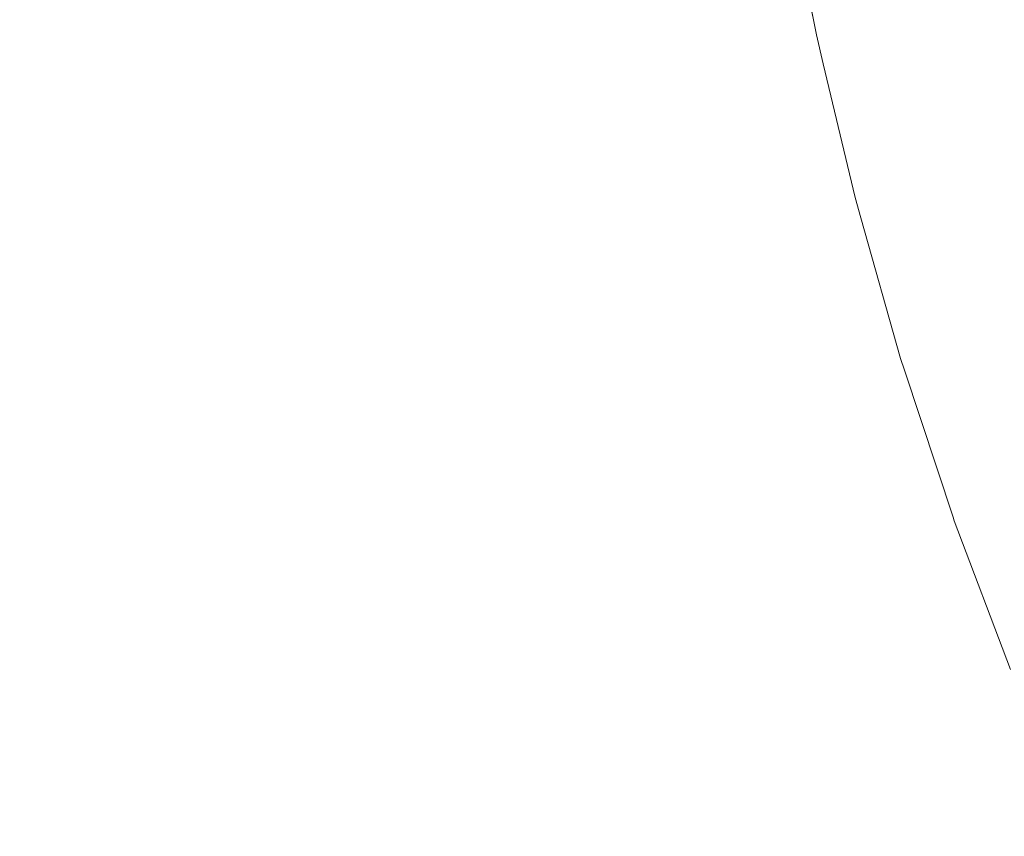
# Model space of a CAD drawing. Header units: centimetres. Extents: x -26 to 27.3, y -25.3 to -23.5.
# Tile 65 of 200: x -8.1266 to -8.0766, y -24.8427 to -24.8013. Entities that reach past the tile are written whole.
import ezdxf

# ---------------------------------------------------------------- set-up
doc = ezdxf.new("R2010")
doc.units = ezdxf.units.CM
doc.header["$LTSCALE"] = 2.54
doc.layers.add('Lucido design-1', color=7, linetype='Continuous')

# ---------------------------------------------------------------- blocks, each defined once
blk = doc.blocks.new('Gruppo-4-1')
at = {"color": 7, "linetype": 'Continuous', "lineweight": 9}
blk.add_3dface([(-25.890647, -23.559888, -349.282667), (-25.890647, -25.159888, -349.282667), (27.209353, -25.159888, -349.282667), (27.209353, -23.559888, -349.282667)], dxfattribs=at)
for points, invisible_edges in [([(-8.083135, -24.801372, -349.757992), (-8.084723, -24.793166, -349.757992), (-8.083645, -24.792981, -349.754038), (-8.082067, -24.801142, -349.754038)], 15), ([(-8.08606, -24.802003, -349.778192), (-8.087671, -24.793671, -349.778192), (-8.087409, -24.793626, -349.774117), (-8.0858, -24.801947, -349.774117)], 15), ([(-8.0858, -24.801947, -349.774117), (-8.087409, -24.793626, -349.774117), (-8.086983, -24.793553, -349.770053), (-8.085377, -24.801856, -349.770053)], 15), ([(-8.085377, -24.801856, -349.770053), (-8.086983, -24.793553, -349.770053), (-8.086393, -24.793452, -349.766006), (-8.084792, -24.801729, -349.766006)], 15), ([(-8.084792, -24.801729, -349.766006), (-8.086393, -24.793452, -349.766006), (-8.085639, -24.793323, -349.761983), (-8.084044, -24.801568, -349.761983)], 15), ([(-8.084044, -24.801568, -349.761983), (-8.085639, -24.793323, -349.761983), (-8.084723, -24.793166, -349.757992), (-8.083135, -24.801372, -349.757992)], 15), ([(-8.089445, -24.802732, -350.00838), (-8.091084, -24.794256, -350.00838), (-8.090143, -24.794095, -350.004477), (-8.088511, -24.802531, -350.004477)], 15), ([(-8.088511, -24.802531, -350.004477), (-8.090143, -24.794095, -350.004477), (-8.089358, -24.79396, -350.000543), (-8.087733, -24.802363, -350.000543)], 15), ([(-8.087733, -24.802363, -350.000543), (-8.089358, -24.79396, -350.000543), (-8.08873, -24.793853, -349.996586), (-8.08711, -24.802229, -349.996586)], 15), ([(-8.08711, -24.802229, -349.996586), (-8.08873, -24.793853, -349.996586), (-8.088259, -24.793772, -349.992612), (-8.086643, -24.802128, -349.992612)], 15), ([(-8.086643, -24.802128, -349.992612), (-8.088259, -24.793772, -349.992612), (-8.087945, -24.793718, -349.988627), (-8.086332, -24.802061, -349.988627)], 15), ([(-8.086332, -24.802061, -349.988627), (-8.087945, -24.793718, -349.988627), (-8.087789, -24.793691, -349.984639), (-8.086177, -24.802028, -349.984639)], 15), ([(-8.087394, -24.795635, -349.982667), (-8.086158, -24.802024, -349.982667), (-8.086177, -24.802028, -349.984639), (-8.087789, -24.793691, -349.984639)], 14), ([(-8.086157, -24.802024, -349.782122), (-8.087769, -24.793688, -349.782122), (-8.087671, -24.793671, -349.778192), (-8.08606, -24.802003, -349.778192)], 15), ([(-8.087769, -24.793688, -349.782122), (-8.086157, -24.802024, -349.782122), (-8.086158, -24.802024, -349.782667), (-8.087394, -24.795635, -349.782667)], 11), ([(-8.091773, -24.803234, -350.01607), (-8.093431, -24.794659, -350.01607), (-8.092181, -24.794444, -350.012247), (-8.090533, -24.802967, -350.012247)], 15), ([(-8.090533, -24.802967, -350.012247), (-8.092181, -24.794444, -350.012247), (-8.091084, -24.794256, -350.00838), (-8.089445, -24.802732, -350.00838)], 15), ([(-8.094706, -24.803866, -350.02356), (-8.096388, -24.795166, -350.02356), (-8.094834, -24.794899, -350.019843), (-8.093165, -24.803534, -350.019843)], 15), ([(-8.093165, -24.803534, -350.019843), (-8.094834, -24.794899, -350.019843), (-8.093431, -24.794659, -350.01607), (-8.091773, -24.803234, -350.01607)], 15), ([(-8.098228, -24.804625, -350.030801), (-8.099939, -24.795775, -350.030801), (-8.098091, -24.795458, -350.027215), (-8.096394, -24.80423, -350.027215)], 15), ([(-8.096394, -24.80423, -350.027215), (-8.098091, -24.795458, -350.027215), (-8.096388, -24.795166, -350.02356), (-8.094706, -24.803866, -350.02356)], 15), ([(-8.102319, -24.805507, -350.037741), (-8.104065, -24.796482, -350.037741), (-8.101931, -24.796116, -350.034311), (-8.100204, -24.805051, -350.034311)], 15), ([(-8.100204, -24.805051, -350.034311), (-8.101931, -24.796116, -350.034311), (-8.099939, -24.795775, -350.030801), (-8.098228, -24.804625, -350.030801)], 15), ([(-8.086158, -24.802024, -349.982667), (-8.087394, -24.795635, -349.982667), (-8.087394, -24.795635, -349.782667), (-8.086158, -24.802024, -349.782667)], 10), ([(-8.104571, -24.805992, -350.041082), (-8.106335, -24.796871, -350.041082), (-8.104065, -24.796482, -350.037741), (-8.102319, -24.805507, -350.037741)], 15), ([(-8.106993, -24.806514, -350.044379), (-8.108777, -24.79729, -350.044379), (-8.106335, -24.796871, -350.041082), (-8.104571, -24.805992, -350.041082)], 15), ([(-8.10951, -24.807057, -350.047528), (-8.111314, -24.797725, -350.047528), (-8.108777, -24.79729, -350.044379), (-8.106993, -24.806514, -350.044379)], 15), ([(-8.112152, -24.807626, -350.050572), (-8.113979, -24.798182, -350.050572), (-8.111314, -24.797725, -350.047528), (-8.10951, -24.807057, -350.047528)], 15), ([(-8.114917, -24.808222, -350.053507), (-8.116766, -24.79866, -350.053507), (-8.113979, -24.798182, -350.050572), (-8.112152, -24.807626, -350.050572)], 15), ([(-8.117799, -24.808843, -350.056326), (-8.119672, -24.799158, -350.056326), (-8.116766, -24.79866, -350.053507), (-8.114917, -24.808222, -350.053507)], 15), ([(-8.120793, -24.809488, -350.059026), (-8.122691, -24.799676, -350.059026), (-8.119672, -24.799158, -350.056326), (-8.117799, -24.808843, -350.056326)], 15), ([(-8.123896, -24.810157, -350.061601), (-8.125819, -24.800212, -350.061601), (-8.122691, -24.799676, -350.059026), (-8.120793, -24.809488, -350.059026)], 15), ([(-8.076033, -24.808159, -349.742473), (-8.077914, -24.800247, -349.742473), (-8.076221, -24.799882, -349.738739), (-8.074357, -24.807722, -349.738739)], 15), ([(-8.127102, -24.810848, -350.064046), (-8.129052, -24.800767, -350.064046), (-8.125819, -24.800212, -350.061601), (-8.123896, -24.810157, -350.061601)], 15), ([(-8.078928, -24.808913, -349.75013), (-8.080839, -24.800877, -349.75013), (-8.079454, -24.800579, -349.746272), (-8.077557, -24.808556, -349.746272)], 15), ([(-8.077557, -24.808556, -349.746272), (-8.079454, -24.800579, -349.746272), (-8.077914, -24.800247, -349.742473), (-8.076033, -24.808159, -349.742473)], 15), ([(-8.080143, -24.809229, -349.754038), (-8.082067, -24.801142, -349.754038), (-8.080839, -24.800877, -349.75013), (-8.078928, -24.808913, -349.75013)], 15), ([(-8.082841, -24.809931, -349.766006), (-8.084792, -24.801729, -349.766006), (-8.084044, -24.801568, -349.761983), (-8.082101, -24.809739, -349.761983)], 15), ([(-8.082101, -24.809739, -349.761983), (-8.084044, -24.801568, -349.761983), (-8.083135, -24.801372, -349.757992), (-8.081201, -24.809504, -349.757992)], 15), ([(-8.081201, -24.809504, -349.757992), (-8.083135, -24.801372, -349.757992), (-8.082067, -24.801142, -349.754038), (-8.080143, -24.809229, -349.754038)], 15), ([(-8.085136, -24.810529, -349.996586), (-8.08711, -24.802229, -349.996586), (-8.086643, -24.802128, -349.992612), (-8.084673, -24.810409, -349.992612)], 15), ([(-8.084673, -24.810409, -349.992612), (-8.086643, -24.802128, -349.992612), (-8.086332, -24.802061, -349.988627), (-8.084366, -24.810328, -349.988627)], 15), ([(-8.084366, -24.810328, -349.988627), (-8.086332, -24.802061, -349.988627), (-8.086177, -24.802028, -349.984639), (-8.084212, -24.810289, -349.984639)], 15), ([(-8.086177, -24.802028, -349.984639), (-8.086158, -24.802024, -349.982667), (-8.085806, -24.803502, -349.982667)], 9), ([(-8.085806, -24.803502, -349.982667), (-8.084194, -24.810284, -349.982667), (-8.084212, -24.810289, -349.984639), (-8.086177, -24.802028, -349.984639)], 14), ([(-8.086158, -24.802024, -349.782667), (-8.085806, -24.803502, -349.782667), (-8.085806, -24.803502, -349.982667), (-8.086158, -24.802024, -349.982667)], 10), ([(-8.085806, -24.803502, -349.782667), (-8.086158, -24.802024, -349.782667), (-8.086157, -24.802024, -349.782122)], 10), ([(-8.084192, -24.810283, -349.782122), (-8.086157, -24.802024, -349.782122), (-8.08606, -24.802003, -349.778192), (-8.084097, -24.810258, -349.778192)], 15), ([(-8.086157, -24.802024, -349.782122), (-8.084192, -24.810283, -349.782122), (-8.084194, -24.810284, -349.782667), (-8.085806, -24.803502, -349.782667)], 11), ([(-8.084097, -24.810258, -349.778192), (-8.08606, -24.802003, -349.778192), (-8.0858, -24.801947, -349.774117), (-8.083839, -24.810191, -349.774117)], 15), ([(-8.083839, -24.810191, -349.774117), (-8.0858, -24.801947, -349.774117), (-8.085377, -24.801856, -349.770053), (-8.083421, -24.810082, -349.770053)], 15), ([(-8.083421, -24.810082, -349.770053), (-8.085377, -24.801856, -349.770053), (-8.084792, -24.801729, -349.766006), (-8.082841, -24.809931, -349.766006)], 15), ([(-8.087448, -24.811131, -350.00838), (-8.089445, -24.802732, -350.00838), (-8.088511, -24.802531, -350.004477), (-8.086523, -24.81089, -350.004477)], 15), ([(-8.086523, -24.81089, -350.004477), (-8.088511, -24.802531, -350.004477), (-8.087733, -24.802363, -350.000543), (-8.085752, -24.810689, -350.000543)], 15), ([(-8.085752, -24.810689, -350.000543), (-8.087733, -24.802363, -350.000543), (-8.08711, -24.802229, -349.996586), (-8.085136, -24.810529, -349.996586)], 15), ([(-8.089752, -24.811731, -350.01607), (-8.091773, -24.803234, -350.01607), (-8.090533, -24.802967, -350.012247), (-8.088524, -24.811411, -350.012247)], 15), ([(-8.088524, -24.811411, -350.012247), (-8.090533, -24.802967, -350.012247), (-8.089445, -24.802732, -350.00838), (-8.087448, -24.811131, -350.00838)], 15), ([(-8.092655, -24.812487, -350.02356), (-8.094706, -24.803866, -350.02356), (-8.093165, -24.803534, -350.019843), (-8.09113, -24.81209, -350.019843)], 15), ([(-8.09113, -24.81209, -350.019843), (-8.093165, -24.803534, -350.019843), (-8.091773, -24.803234, -350.01607), (-8.089752, -24.811731, -350.01607)], 15), ([(-8.084194, -24.810284, -349.982667), (-8.085806, -24.803502, -349.982667), (-8.085806, -24.803502, -349.782667), (-8.084194, -24.810284, -349.782667)], 10), ([(-8.094327, -24.812922, -350.027215), (-8.096394, -24.80423, -350.027215), (-8.094706, -24.803866, -350.02356), (-8.092655, -24.812487, -350.02356)], 15), ([(-8.098098, -24.813904, -350.034311), (-8.100204, -24.805051, -350.034311), (-8.098228, -24.804625, -350.030801), (-8.096142, -24.813395, -350.030801)], 15), ([(-8.096142, -24.813395, -350.030801), (-8.098228, -24.804625, -350.030801), (-8.096394, -24.80423, -350.027215), (-8.094327, -24.812922, -350.027215)], 15), ([(-8.100192, -24.814449, -350.037741), (-8.102319, -24.805507, -350.037741), (-8.100204, -24.805051, -350.034311), (-8.098098, -24.813904, -350.034311)], 15), ([(-8.102422, -24.81503, -350.041082), (-8.104571, -24.805992, -350.041082), (-8.102319, -24.805507, -350.037741), (-8.100192, -24.814449, -350.037741)], 15), ([(-8.104819, -24.815654, -350.044379), (-8.106993, -24.806514, -350.044379), (-8.104571, -24.805992, -350.041082), (-8.102422, -24.81503, -350.041082)], 15), ([(-8.107311, -24.816303, -350.047528), (-8.10951, -24.807057, -350.047528), (-8.106993, -24.806514, -350.044379), (-8.104819, -24.815654, -350.044379)], 15), ([(-8.109927, -24.816984, -350.050572), (-8.112152, -24.807626, -350.050572), (-8.10951, -24.807057, -350.047528), (-8.107311, -24.816303, -350.047528)], 15), ([(-8.112663, -24.817697, -350.053507), (-8.114917, -24.808222, -350.053507), (-8.112152, -24.807626, -350.050572), (-8.109927, -24.816984, -350.050572)], 15), ([(-8.115516, -24.818439, -350.056326), (-8.117799, -24.808843, -350.056326), (-8.114917, -24.808222, -350.053507), (-8.112663, -24.817697, -350.053507)], 15), ([(-8.076678, -24.816859, -349.75013), (-8.078928, -24.808913, -349.75013), (-8.077557, -24.808556, -349.746272), (-8.075323, -24.816444, -349.746272)], 15), ([(-8.075323, -24.816444, -349.746272), (-8.077557, -24.808556, -349.746272), (-8.076033, -24.808159, -349.742473), (-8.073817, -24.815983, -349.742473)], 15), ([(-8.118481, -24.819211, -350.059026), (-8.120793, -24.809488, -350.059026), (-8.117799, -24.808843, -350.056326), (-8.115516, -24.818439, -350.056326)], 15), ([(-8.077878, -24.817227, -349.754038), (-8.080143, -24.809229, -349.754038), (-8.078928, -24.808913, -349.75013), (-8.076678, -24.816859, -349.75013)], 15), ([(-8.121552, -24.820011, -350.061601), (-8.123896, -24.810157, -350.061601), (-8.120793, -24.809488, -350.059026), (-8.118481, -24.819211, -350.059026)], 15), ([(-8.079813, -24.817819, -349.761983), (-8.082101, -24.809739, -349.761983), (-8.081201, -24.809504, -349.757992), (-8.078924, -24.817547, -349.757992)], 15), ([(-8.078924, -24.817547, -349.757992), (-8.081201, -24.809504, -349.757992), (-8.080143, -24.809229, -349.754038), (-8.077878, -24.817227, -349.754038)], 15), ([(-8.08153, -24.818345, -349.774117), (-8.083839, -24.810191, -349.774117), (-8.083421, -24.810082, -349.770053), (-8.081117, -24.818219, -349.770053)], 15), ([(-8.081117, -24.818219, -349.770053), (-8.083421, -24.810082, -349.770053), (-8.082841, -24.809931, -349.766006), (-8.080544, -24.818043, -349.766006)], 15), ([(-8.080544, -24.818043, -349.766006), (-8.082841, -24.809931, -349.766006), (-8.082101, -24.809739, -349.761983), (-8.079813, -24.817819, -349.761983)], 15), ([(-8.124726, -24.820837, -350.064046), (-8.127102, -24.810848, -350.064046), (-8.123896, -24.810157, -350.061601), (-8.121552, -24.820011, -350.061601)], 15), ([(-8.083421, -24.818924, -350.000543), (-8.085752, -24.810689, -350.000543), (-8.085136, -24.810529, -349.996586), (-8.082811, -24.818738, -349.996586)], 15), ([(-8.082811, -24.818738, -349.996586), (-8.085136, -24.810529, -349.996586), (-8.084673, -24.810409, -349.992612), (-8.082354, -24.818598, -349.992612)], 15), ([(-8.082354, -24.818598, -349.992612), (-8.084673, -24.810409, -349.992612), (-8.084366, -24.810328, -349.988627), (-8.08205, -24.818505, -349.988627)], 15), ([(-8.08205, -24.818505, -349.988627), (-8.084366, -24.810328, -349.988627), (-8.084212, -24.810289, -349.984639), (-8.081899, -24.818458, -349.984639)], 15), ([(-8.084212, -24.810289, -349.984639), (-8.084194, -24.810284, -349.982667), (-8.083903, -24.811309, -349.982667)], 9), ([(-8.083903, -24.811309, -349.982667), (-8.08188, -24.818453, -349.982667), (-8.081899, -24.818458, -349.984639), (-8.084212, -24.810289, -349.984639)], 14), ([(-8.083903, -24.811309, -349.782667), (-8.084194, -24.810284, -349.782667), (-8.084192, -24.810283, -349.782122)], 10), ([(-8.084194, -24.810284, -349.782667), (-8.083903, -24.811309, -349.782667), (-8.083903, -24.811309, -349.982667), (-8.084194, -24.810284, -349.982667)], 10), ([(-8.081879, -24.818452, -349.782122), (-8.084192, -24.810283, -349.782122), (-8.084097, -24.810258, -349.778192), (-8.081785, -24.818423, -349.778192)], 15), ([(-8.084192, -24.810283, -349.782122), (-8.081879, -24.818452, -349.782122), (-8.08188, -24.818453, -349.782667), (-8.083903, -24.811309, -349.782667)], 11), ([(-8.081785, -24.818423, -349.778192), (-8.084097, -24.810258, -349.778192), (-8.083839, -24.810191, -349.774117), (-8.08153, -24.818345, -349.774117)], 15), ([(-8.127997, -24.821689, -350.066356), (-8.130406, -24.81156, -350.066356), (-8.127102, -24.810848, -350.064046), (-8.124726, -24.820837, -350.064046)], 15), ([(-8.085095, -24.819437, -350.00838), (-8.087448, -24.811131, -350.00838), (-8.086523, -24.81089, -350.004477), (-8.084182, -24.819157, -350.004477)], 15), ([(-8.084182, -24.819157, -350.004477), (-8.086523, -24.81089, -350.004477), (-8.085752, -24.810689, -350.000543), (-8.083421, -24.818924, -350.000543)], 15), ([(-8.087372, -24.820134, -350.01607), (-8.089752, -24.811731, -350.01607), (-8.088524, -24.811411, -350.012247), (-8.086159, -24.819763, -350.012247)], 15), ([(-8.086159, -24.819763, -350.012247), (-8.088524, -24.811411, -350.012247), (-8.087448, -24.811131, -350.00838), (-8.085095, -24.819437, -350.00838)], 15), ([(-8.08188, -24.818453, -349.982667), (-8.083903, -24.811309, -349.982667), (-8.083903, -24.811309, -349.782667), (-8.08188, -24.818453, -349.782667)], 10), ([(-8.090241, -24.821013, -350.02356), (-8.092655, -24.812487, -350.02356), (-8.09113, -24.81209, -350.019843), (-8.088734, -24.820551, -350.019843)], 15), ([(-8.088734, -24.820551, -350.019843), (-8.09113, -24.81209, -350.019843), (-8.089752, -24.811731, -350.01607), (-8.087372, -24.820134, -350.01607)], 15), ([(-8.091892, -24.821519, -350.027215), (-8.094327, -24.812922, -350.027215), (-8.092655, -24.812487, -350.02356), (-8.090241, -24.821013, -350.02356)], 15), ([(-8.093686, -24.822068, -350.030801), (-8.096142, -24.813395, -350.030801), (-8.094327, -24.812922, -350.027215), (-8.091892, -24.821519, -350.027215)], 15), ([(-8.095619, -24.82266, -350.034311), (-8.098098, -24.813904, -350.034311), (-8.096142, -24.813395, -350.030801), (-8.093686, -24.822068, -350.030801)], 15), ([(-8.097688, -24.823294, -350.037741), (-8.100192, -24.814449, -350.037741), (-8.098098, -24.813904, -350.034311), (-8.095619, -24.82266, -350.034311)], 15), ([(-8.099891, -24.823968, -350.041082), (-8.102422, -24.81503, -350.041082), (-8.100192, -24.814449, -350.037741), (-8.097688, -24.823294, -350.037741)], 15), ([(-8.102259, -24.824694, -350.044379), (-8.104819, -24.815654, -350.044379), (-8.102422, -24.81503, -350.041082), (-8.099891, -24.823968, -350.041082)], 15), ([(-8.104721, -24.825447, -350.047528), (-8.107311, -24.816303, -350.047528), (-8.104819, -24.815654, -350.044379), (-8.102259, -24.824694, -350.044379)], 15), ([(-8.107306, -24.826239, -350.050572), (-8.109927, -24.816984, -350.050572), (-8.107311, -24.816303, -350.047528), (-8.104721, -24.825447, -350.047528)], 15), ([(-8.074092, -24.824703, -349.75013), (-8.076678, -24.816859, -349.75013), (-8.075323, -24.816444, -349.746272), (-8.072756, -24.824231, -349.746272)], 15), ([(-8.11001, -24.827067, -350.053507), (-8.112663, -24.817697, -350.053507), (-8.109927, -24.816984, -350.050572), (-8.107306, -24.826239, -350.050572)], 15), ([(-8.075276, -24.825122, -349.754038), (-8.077878, -24.817227, -349.754038), (-8.076678, -24.816859, -349.75013), (-8.074092, -24.824703, -349.75013)], 15), ([(-8.077184, -24.825796, -349.761983), (-8.079813, -24.817819, -349.761983), (-8.078924, -24.817547, -349.757992), (-8.076307, -24.825486, -349.757992)], 15), ([(-8.076307, -24.825486, -349.757992), (-8.078924, -24.817547, -349.757992), (-8.077878, -24.817227, -349.754038), (-8.075276, -24.825122, -349.754038)], 15), ([(-8.112829, -24.82793, -350.056326), (-8.115516, -24.818439, -350.056326), (-8.112663, -24.817697, -350.053507), (-8.11001, -24.827067, -350.053507)], 15), ([(-8.078469, -24.82625, -349.770053), (-8.081117, -24.818219, -349.770053), (-8.080544, -24.818043, -349.766006), (-8.077905, -24.82605, -349.766006)], 15), ([(-8.077905, -24.82605, -349.766006), (-8.080544, -24.818043, -349.766006), (-8.079813, -24.817819, -349.761983), (-8.077184, -24.825796, -349.761983)], 15), ([(-8.115758, -24.828827, -350.059026), (-8.118481, -24.819211, -350.059026), (-8.115516, -24.818439, -350.056326), (-8.112829, -24.82793, -350.056326)], 15), ([(-8.08014, -24.82684, -349.996586), (-8.082811, -24.818738, -349.996586), (-8.082354, -24.818598, -349.992612), (-8.07969, -24.826681, -349.992612)], 15), ([(-8.07969, -24.826681, -349.992612), (-8.082354, -24.818598, -349.992612), (-8.08205, -24.818505, -349.988627), (-8.07939, -24.826575, -349.988627)], 15), ([(-8.07939, -24.826575, -349.988627), (-8.08205, -24.818505, -349.988627), (-8.081899, -24.818458, -349.984639), (-8.079241, -24.826522, -349.984639)], 15), ([(-8.081899, -24.818458, -349.984639), (-8.08188, -24.818453, -349.982667), (-8.081685, -24.819044, -349.982667)], 9), ([(-8.081685, -24.819044, -349.982667), (-8.079222, -24.826516, -349.982667), (-8.079241, -24.826522, -349.984639), (-8.081899, -24.818458, -349.984639)], 14), ([(-8.081685, -24.819044, -349.782667), (-8.08188, -24.818453, -349.782667), (-8.081879, -24.818452, -349.782122)], 10), ([(-8.08188, -24.818453, -349.782667), (-8.081685, -24.819044, -349.782667), (-8.081685, -24.819044, -349.982667), (-8.08188, -24.818453, -349.982667)], 10), ([(-8.079221, -24.826515, -349.782122), (-8.081879, -24.818452, -349.782122), (-8.081785, -24.818423, -349.778192), (-8.079128, -24.826483, -349.778192)], 15), ([(-8.081879, -24.818452, -349.782122), (-8.079221, -24.826515, -349.782122), (-8.079222, -24.826516, -349.782667), (-8.081685, -24.819044, -349.782667)], 11), ([(-8.079128, -24.826483, -349.778192), (-8.081785, -24.818423, -349.778192), (-8.08153, -24.818345, -349.774117), (-8.078877, -24.826394, -349.774117)], 15), ([(-8.078877, -24.826394, -349.774117), (-8.08153, -24.818345, -349.774117), (-8.081117, -24.818219, -349.770053), (-8.078469, -24.82625, -349.770053)], 15), ([(-8.081492, -24.827318, -350.004477), (-8.084182, -24.819157, -350.004477), (-8.083421, -24.818924, -350.000543), (-8.080741, -24.827053, -350.000543)], 15), ([(-8.080741, -24.827053, -350.000543), (-8.083421, -24.818924, -350.000543), (-8.082811, -24.818738, -349.996586), (-8.08014, -24.82684, -349.996586)], 15), ([(-8.079222, -24.826516, -349.982667), (-8.081685, -24.819044, -349.982667), (-8.081685, -24.819044, -349.782667), (-8.079222, -24.826516, -349.782667)], 10), ([(-8.118793, -24.829757, -350.061601), (-8.121552, -24.820011, -350.061601), (-8.118481, -24.819211, -350.059026), (-8.115758, -24.828827, -350.059026)], 15), ([(-8.083442, -24.828007, -350.012247), (-8.086159, -24.819763, -350.012247), (-8.085095, -24.819437, -350.00838), (-8.082393, -24.827636, -350.00838)], 15), ([(-8.082393, -24.827636, -350.00838), (-8.085095, -24.819437, -350.00838), (-8.084182, -24.819157, -350.004477), (-8.081492, -24.827318, -350.004477)], 15), ([(-8.121928, -24.830717, -350.064046), (-8.124726, -24.820837, -350.064046), (-8.121552, -24.820011, -350.061601), (-8.118793, -24.829757, -350.061601)], 15), ([(-8.084638, -24.828429, -350.01607), (-8.087372, -24.820134, -350.01607), (-8.086159, -24.819763, -350.012247), (-8.083442, -24.828007, -350.012247)], 15), ([(-8.087467, -24.829429, -350.02356), (-8.090241, -24.821013, -350.02356), (-8.088734, -24.820551, -350.019843), (-8.08598, -24.828904, -350.019843)], 15), ([(-8.08598, -24.828904, -350.019843), (-8.088734, -24.820551, -350.019843), (-8.087372, -24.820134, -350.01607), (-8.084638, -24.828429, -350.01607)], 15), ([(-8.12516, -24.831707, -350.066356), (-8.127997, -24.821689, -350.066356), (-8.124726, -24.820837, -350.064046), (-8.121928, -24.830717, -350.064046)], 15), ([(-8.089095, -24.830004, -350.027215), (-8.091892, -24.821519, -350.027215), (-8.090241, -24.821013, -350.02356), (-8.087467, -24.829429, -350.02356)], 15), ([(-8.090864, -24.830629, -350.030801), (-8.093686, -24.822068, -350.030801), (-8.091892, -24.821519, -350.027215), (-8.089095, -24.830004, -350.027215)], 15), ([(-8.128483, -24.832724, -350.068529), (-8.13136, -24.822565, -350.068529), (-8.127997, -24.821689, -350.066356), (-8.12516, -24.831707, -350.066356)], 15), ([(-8.09277, -24.831302, -350.034311), (-8.095619, -24.82266, -350.034311), (-8.093686, -24.822068, -350.030801), (-8.090864, -24.830629, -350.030801)], 15), ([(-8.09481, -24.832023, -350.037741), (-8.097688, -24.823294, -350.037741), (-8.095619, -24.82266, -350.034311), (-8.09277, -24.831302, -350.034311)], 15), ([(-8.096982, -24.832791, -350.041082), (-8.099891, -24.823968, -350.041082), (-8.097688, -24.823294, -350.037741), (-8.09481, -24.832023, -350.037741)], 15), ([(-8.099318, -24.833616, -350.044379), (-8.102259, -24.824694, -350.044379), (-8.099891, -24.823968, -350.041082), (-8.096982, -24.832791, -350.041082)], 15), ([(-8.101746, -24.834474, -350.047528), (-8.104721, -24.825447, -350.047528), (-8.102259, -24.824694, -350.044379), (-8.099318, -24.833616, -350.044379)], 15), ([(-8.104295, -24.835375, -350.050572), (-8.107306, -24.826239, -350.050572), (-8.104721, -24.825447, -350.047528), (-8.101746, -24.834474, -350.047528)], 15), ([(-8.074218, -24.833653, -349.761983), (-8.077184, -24.825796, -349.761983), (-8.076307, -24.825486, -349.757992), (-8.073356, -24.833306, -349.757992)], 15), ([(-8.075484, -24.834161, -349.770053), (-8.078469, -24.82625, -349.770053), (-8.077905, -24.82605, -349.766006), (-8.074928, -24.833938, -349.766006)], 15), ([(-8.074928, -24.833938, -349.766006), (-8.077905, -24.82605, -349.766006), (-8.077184, -24.825796, -349.761983), (-8.074218, -24.833653, -349.761983)], 15), ([(-8.106961, -24.836317, -350.053507), (-8.11001, -24.827067, -350.053507), (-8.107306, -24.826239, -350.050572), (-8.104295, -24.835375, -350.050572)], 15), ([(-8.076685, -24.834644, -349.992612), (-8.07969, -24.826681, -349.992612), (-8.07939, -24.826575, -349.988627), (-8.07639, -24.834526, -349.988627)], 15), ([(-8.07639, -24.834526, -349.988627), (-8.07939, -24.826575, -349.988627), (-8.079241, -24.826522, -349.984639), (-8.076243, -24.834467, -349.984639)], 15), ([(-8.079241, -24.826522, -349.984639), (-8.079222, -24.826516, -349.982667), (-8.079156, -24.826693, -349.982667)], 9), ([(-8.076243, -24.834467, -349.984639), (-8.079241, -24.826522, -349.984639), (-8.079156, -24.826693, -349.982667), (-8.076308, -24.83424, -349.982667)], 11), ([(-8.079156, -24.826693, -349.782667), (-8.079222, -24.826516, -349.782667), (-8.079221, -24.826515, -349.782122)], 10), ([(-8.079222, -24.826516, -349.782667), (-8.079156, -24.826693, -349.782667), (-8.079156, -24.826693, -349.982667), (-8.079222, -24.826516, -349.982667)], 10), ([(-8.076223, -24.834459, -349.782122), (-8.079221, -24.826515, -349.782122), (-8.079128, -24.826483, -349.778192), (-8.076132, -24.834422, -349.778192)], 15), ([(-8.076308, -24.83424, -349.782667), (-8.079156, -24.826693, -349.782667), (-8.079221, -24.826515, -349.782122), (-8.076223, -24.834459, -349.782122)], 14), ([(-8.076132, -24.834422, -349.778192), (-8.079128, -24.826483, -349.778192), (-8.078877, -24.826394, -349.774117), (-8.075885, -24.834323, -349.774117)], 15), ([(-8.075885, -24.834323, -349.774117), (-8.078877, -24.826394, -349.774117), (-8.078469, -24.82625, -349.770053), (-8.075484, -24.834161, -349.770053)], 15), ([(-8.109741, -24.837299, -350.056326), (-8.112829, -24.82793, -350.056326), (-8.11001, -24.827067, -350.053507), (-8.106961, -24.836317, -350.053507)], 15), ([(-8.078459, -24.835357, -350.004477), (-8.081492, -24.827318, -350.004477), (-8.080741, -24.827053, -350.000543), (-8.077719, -24.83506, -350.000543)], 15), ([(-8.077719, -24.83506, -350.000543), (-8.080741, -24.827053, -350.000543), (-8.08014, -24.82684, -349.996586), (-8.077128, -24.834822, -349.996586)], 15), ([(-8.077128, -24.834822, -349.996586), (-8.08014, -24.82684, -349.996586), (-8.07969, -24.826681, -349.992612), (-8.076685, -24.834644, -349.992612)], 15), ([(-8.079156, -24.826693, -349.982667), (-8.079156, -24.826693, -349.782667), (-8.076308, -24.83424, -349.782667), (-8.076308, -24.83424, -349.982667)], 5), ([(-8.079345, -24.835713, -350.00838), (-8.082393, -24.827636, -350.00838), (-8.081492, -24.827318, -350.004477), (-8.078459, -24.835357, -350.004477)], 15), ([(-8.112629, -24.838319, -350.059026), (-8.115758, -24.828827, -350.059026), (-8.112829, -24.82793, -350.056326), (-8.109741, -24.837299, -350.056326)], 15), ([(-8.081554, -24.836601, -350.01607), (-8.084638, -24.828429, -350.01607), (-8.083442, -24.828007, -350.012247), (-8.080377, -24.836128, -350.012247)], 15), ([(-8.080377, -24.836128, -350.012247), (-8.083442, -24.828007, -350.012247), (-8.082393, -24.827636, -350.00838), (-8.079345, -24.835713, -350.00838)], 15), ([(-8.082875, -24.837132, -350.019843), (-8.08598, -24.828904, -350.019843), (-8.084638, -24.828429, -350.01607), (-8.081554, -24.836601, -350.01607)], 15), ([(-8.115622, -24.839377, -350.061601), (-8.118793, -24.829757, -350.061601), (-8.115758, -24.828827, -350.059026), (-8.112629, -24.838319, -350.059026)], 15), ([(-8.084338, -24.837719, -350.02356), (-8.087467, -24.829429, -350.02356), (-8.08598, -24.828904, -350.019843), (-8.082875, -24.837132, -350.019843)], 15), ([(-8.085941, -24.838363, -350.027215), (-8.089095, -24.830004, -350.027215), (-8.087467, -24.829429, -350.02356), (-8.084338, -24.837719, -350.02356)], 15), ([(-8.118714, -24.840469, -350.064046), (-8.121928, -24.830717, -350.064046), (-8.118793, -24.829757, -350.061601), (-8.115622, -24.839377, -350.061601)], 15), ([(-8.087681, -24.839063, -350.030801), (-8.090864, -24.830629, -350.030801), (-8.089095, -24.830004, -350.027215), (-8.085941, -24.838363, -350.027215)], 15), ([(-8.121901, -24.841595, -350.066356), (-8.12516, -24.831707, -350.066356), (-8.121928, -24.830717, -350.064046), (-8.118714, -24.840469, -350.064046)], 15), ([(-8.089557, -24.839816, -350.034311), (-8.09277, -24.831302, -350.034311), (-8.090864, -24.830629, -350.030801), (-8.087681, -24.839063, -350.030801)], 15), ([(-8.091565, -24.840623, -350.037741), (-8.09481, -24.832023, -350.037741), (-8.09277, -24.831302, -350.034311), (-8.089557, -24.839816, -350.034311)], 15), ([(-8.125177, -24.842753, -350.068529), (-8.128483, -24.832724, -350.068529), (-8.12516, -24.831707, -350.066356), (-8.121901, -24.841595, -350.066356)], 15), ([(-8.093702, -24.841482, -350.041082), (-8.096982, -24.832791, -350.041082), (-8.09481, -24.832023, -350.037741), (-8.091565, -24.840623, -350.037741)], 15), ([(-8.128538, -24.84394, -350.070559), (-8.131891, -24.833768, -350.070559), (-8.128483, -24.832724, -350.068529), (-8.125177, -24.842753, -350.068529)], 15), ([(-8.096001, -24.842406, -350.044379), (-8.099318, -24.833616, -350.044379), (-8.096982, -24.832791, -350.041082), (-8.093702, -24.841482, -350.041082)], 15), ([(-8.09839, -24.843366, -350.047528), (-8.101746, -24.834474, -350.047528), (-8.099318, -24.833616, -350.044379), (-8.096001, -24.842406, -350.044379)], 15), ([(-8.100898, -24.844374, -350.050572), (-8.104295, -24.835375, -350.050572), (-8.101746, -24.834474, -350.047528), (-8.09839, -24.843366, -350.047528)], 15), ([(-8.073344, -24.842472, -349.992612), (-8.076685, -24.834644, -349.992612), (-8.07639, -24.834526, -349.988627), (-8.073055, -24.842341, -349.988627)], 15), ([(-8.075086, -24.84326, -350.004477), (-8.078459, -24.835357, -350.004477), (-8.077719, -24.83506, -350.000543), (-8.074361, -24.842932, -350.000543)], 15), ([(-8.074361, -24.842932, -350.000543), (-8.077719, -24.83506, -350.000543), (-8.077128, -24.834822, -349.996586), (-8.07378, -24.842669, -349.996586)], 15), ([(-8.07378, -24.842669, -349.996586), (-8.077128, -24.834822, -349.996586), (-8.076685, -24.834644, -349.992612), (-8.073344, -24.842472, -349.992612)], 15), ([(-8.103522, -24.845428, -350.053507), (-8.106961, -24.836317, -350.053507), (-8.104295, -24.835375, -350.050572), (-8.100898, -24.844374, -350.050572)], 15), ([(-8.075957, -24.843653, -350.00838), (-8.079345, -24.835713, -350.00838), (-8.078459, -24.835357, -350.004477), (-8.075086, -24.84326, -350.004477)], 15), ([(-8.07697, -24.844112, -350.012247), (-8.080377, -24.836128, -350.012247), (-8.079345, -24.835713, -350.00838), (-8.075957, -24.843653, -350.00838)], 15), ([(-8.106258, -24.846528, -350.056326), (-8.109741, -24.837299, -350.056326), (-8.106961, -24.836317, -350.053507), (-8.103522, -24.845428, -350.053507)], 15), ([(-8.079424, -24.84522, -350.019843), (-8.082875, -24.837132, -350.019843), (-8.081554, -24.836601, -350.01607), (-8.078127, -24.844634, -350.01607)], 15), ([(-8.078127, -24.844634, -350.01607), (-8.081554, -24.836601, -350.01607), (-8.080377, -24.836128, -350.012247), (-8.07697, -24.844112, -350.012247)], 15), ([(-8.1091, -24.84767, -350.059026), (-8.112629, -24.838319, -350.059026), (-8.109741, -24.837299, -350.056326), (-8.106258, -24.846528, -350.056326)], 15), ([(-8.08086, -24.84587, -350.02356), (-8.084338, -24.837719, -350.02356), (-8.082875, -24.837132, -350.019843), (-8.079424, -24.84522, -350.019843)], 15), ([(-8.082434, -24.846581, -350.027215), (-8.085941, -24.838363, -350.027215), (-8.084338, -24.837719, -350.02356), (-8.08086, -24.84587, -350.02356)], 15), ([(-8.112045, -24.848853, -350.061601), (-8.115622, -24.839377, -350.061601), (-8.112629, -24.838319, -350.059026), (-8.1091, -24.84767, -350.059026)], 15), ([(-8.084143, -24.847354, -350.030801), (-8.087681, -24.839063, -350.030801), (-8.085941, -24.838363, -350.027215), (-8.082434, -24.846581, -350.027215)], 15), ([(-8.085985, -24.848186, -350.034311), (-8.089557, -24.839816, -350.034311), (-8.087681, -24.839063, -350.030801), (-8.084143, -24.847354, -350.030801)], 15), ([(-8.115089, -24.850076, -350.064046), (-8.118714, -24.840469, -350.064046), (-8.115622, -24.839377, -350.061601), (-8.112045, -24.848853, -350.061601)], 15), ([(-8.087957, -24.849078, -350.037741), (-8.091565, -24.840623, -350.037741), (-8.089557, -24.839816, -350.034311), (-8.085985, -24.848186, -350.034311)], 15), ([(-8.118225, -24.851336, -350.066356), (-8.121901, -24.841595, -350.066356), (-8.118714, -24.840469, -350.064046), (-8.115089, -24.850076, -350.064046)], 15), ([(-8.090056, -24.850027, -350.041082), (-8.093702, -24.841482, -350.041082), (-8.091565, -24.840623, -350.037741), (-8.087957, -24.849078, -350.037741)], 15), ([(-8.121449, -24.852632, -350.068529), (-8.125177, -24.842753, -350.068529), (-8.121901, -24.841595, -350.066356), (-8.118225, -24.851336, -350.066356)], 15), ([(-8.092314, -24.851047, -350.044379), (-8.096001, -24.842406, -350.044379), (-8.093702, -24.841482, -350.041082), (-8.090056, -24.850027, -350.041082)], 15), ([(-8.09466, -24.852108, -350.047528), (-8.09839, -24.843366, -350.047528), (-8.096001, -24.842406, -350.044379), (-8.092314, -24.851047, -350.044379)], 15)]:
    blk.add_3dface(points, dxfattribs=dict(at, invisible_edges=invisible_edges))

msp = doc.modelspace()

# ---------------------------------------------------------------- block references
at = {"layer": 'Lucido design-1', "color": 7}
msp.add_blockref('Gruppo-4-1', (0, 0), dxfattribs=at)

doc.saveas('drawing.dxf')
